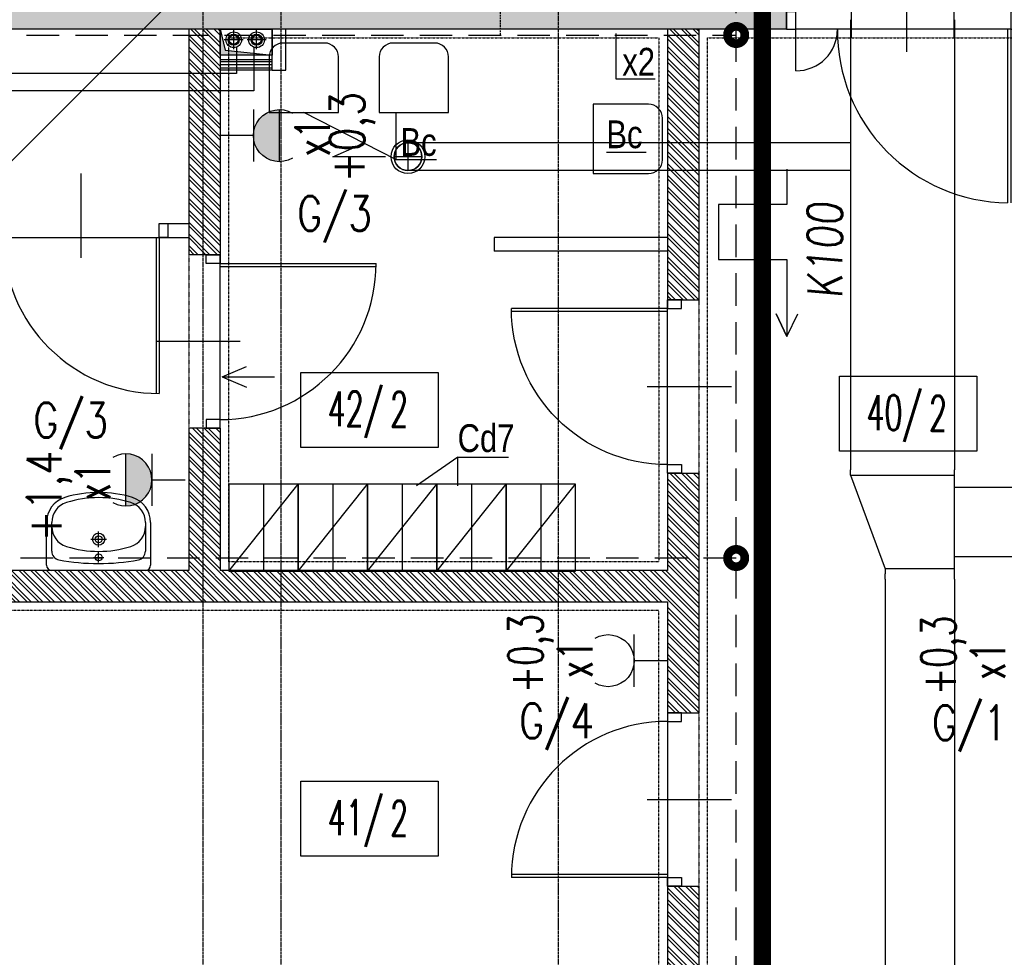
# Model space of a CAD drawing. Extents: x -7228 to 74941, y -112898 to 85621.
# Tile 252 of 256: x 51667 to 52235, y -8771 to -8231. Entities that reach past the tile are written whole.
import ezdxf
from ezdxf.enums import TextEntityAlignment as Align

# ---------------------------------------------------------------- set-up
doc = ezdxf.new("R2010")
doc.units = 0
for name, pattern in [('CENTER', [2, 1.25, -0.25, 0.25, -0.25]), ('DASHDOT', [1, 0.5, -0.25, 0, -0.25]), ('DASHED', [0.75, 0.5, -0.25]), ('DASHED2', [0.375, 0.25, -0.125]), ('DIVIDE', [31.75, 12.7, -6.35, 0, -6.35, 0, -6.35])]:
    doc.linetypes.add(name, pattern=pattern)
doc.layers.get('0').update_dxf_attribs({"color": 101, "linetype": 'CONTINUOUS'})
doc.layers.add('-A_NR', color=8, linetype='CONTINUOUS', plot=False)
for name, color, linetype in [('Drz---drzwi', 5, 'CONTINUOUS'), ('E35', 6, 'CONTINUOUS'), ('E50', 3, 'CONTINUOUS'), ('E50kor', 3, 'CONTINUOUS'), ('E90kor', 6, 'CONTINUOUS'), ('Ins-co', 2, 'CONTINUOUS'), ('Ins-went', 141, 'CONTINUOUS'), ('Opis-pom', 6, 'CONTINUOUS'), ('Opis_pom_ramka', 6, 'CONTINUOUS'), ('Os-osie glowne', 1, 'CENTER'), ('Sc-beton', 7, 'CONTINUOUS'), ('Sc-beton-hatch', 86, 'CONTINUOUS'), ('Sc-cegla pustak', 42, 'CONTINUOUS'), ('Sc-cegla pustak-hatch', 8, 'CONTINUOUS'), ('Sc-gk', 120, 'CONTINUOUS'), ('Sc-nadproza kon', 5, 'DASHED2'), ('Sc-silikat', 61, 'CONTINUOUS'), ('Suf-widok', 8, 'CONTINUOUS'), ('W-otwor-strop', 1, 'CONTINUOUS'), ('Wyp-meble', 155, 'CONTINUOUS'), ('Wyp-sanitar', 131, 'CONTINUOUS')]:
    doc.layers.add(name, color=color, linetype=linetype)
doc.styles.add('ARIAL_CE', font='ARIAL.TTF', dxfattribs={"width": 0.8})
doc.styles.add('KA wymiar', font='romans.shx', dxfattribs={"width": 0.6})
doc.styles.add('ROMANS', font='romans', dxfattribs={"width": 0.85})
doc.linetypes.add('BATTING', pattern='A,0.0001,-0.1,[134,ltypeshp.shx,S=0.1,R=0,X=-0.1,Y=0],-0.2,[134,ltypeshp.shx,S=0.1,R=180,X=0.1,Y=0],-0.1', length=0.4001)

# ---------------------------------------------------------------- blocks, each defined once
blk = doc.blocks.new('_0630_drzwi 120 10')
at = {"ltscale": 7}
for p, q in [((5.5, 5), (5.5, 105)), ((7.5, 5), (7.5, 105)), ((65.5, 18), (65.5, -39))]:
    blk.add_line(p, q, dxfattribs=at)
for points in [[(129.5, 29), (129.5, 5)], [(5.5, 5), (129.5, 5)]]:
    blk.add_lwpolyline(points, dxfattribs=at)
for points in [[(0, -5), (5.5, -5), (5.5, 5), (0, 5)], [(129.5, -5), (135, -5), (135, 5), (129.5, 5)]]:
    blk.add_lwpolyline(points, close=True, dxfattribs=at)
for centre, radius, start, end in [((6.5, 6), 99.01, 359.4213, 89.4213), ((129.5, 5), 24, 90, 180)]:
    blk.add_arc(centre, radius, start, end, dxfattribs=at)
blk = doc.blocks.new('umywalka_60x45')
at = {"ltscale": 25}
for p, q in [((-27, 0), (27, 0)), ((-30, -27.72), (-30, -3)), ((0, -4.5), (0, -10.5)), ((30, -3), (30, -27.72)), ((-27, -27.72), (-27, -11.03)), ((3, -7.5), (-3, -7.5)), ((27, -11.03), (27, -27.72)), ((0, -13.5), (0, -22.5)), ((4.5, -18), (-4.5, -18))]:
    blk.add_line(p, q, dxfattribs=at)
for centre, radius in [((0, -7.5), 2), ((0, -18), 3.5), ((0, -18), 2)]:
    blk.add_circle(centre, radius, dxfattribs=at)
for centre, radius, start, end in [((27, -3), 3, 0, 90), ((-27, -3), 3, 90, 180), ((0, -129.43), 125.43, 79.4737, 100.5263), ((-22, -11.03), 5, 100.5263, 180), ((0, -73.4), 62.4, 72.6871, 107.3129), ((22, -11.03), 5, 0, 79.4737), ((-15, -25.28), 12, 107.3129, 180), ((15, -25.28), 12, 0, 72.6871), ((-15, -27.72), 15, 180, 252.6871), ((-15, -27.72), 12, 180, 252.6871), ((15, -27.72), 12, 287.3129, 0), ((15, -27.72), 15, 287.3129, 0), ((0, 20.4), 62.4, 252.6871, 287.3129), ((0, 20.4), 65.4, 252.6871, 287.3129)]:
    blk.add_arc(centre, radius, start, end, dxfattribs=at)
blk = doc.blocks.new('_0630_DRZWI_90')
at = {"ltscale": 7}
for p, q in [((5, 8), (5, 98)), ((6.8, 8), (6.8, 97.98))]:
    blk.add_line(p, q, dxfattribs=at)
at = {"ltscale": 25}
for p, q in [((50, 19.7), (50, -28.9)), ((5, 8), (0, 8)), ((0, 8), (5, 8)), ((0, 0), (0, 8)), ((95, 8), (5, 8)), ((5, 8), (5, 0)), ((95, 8), (95, 0)), ((100, 8), (95, 8)), ((100, 0), (100, 8)), ((5, 0), (0, 0)), ((5, 0), (0, 0)), ((95, 0), (100, 0)), ((95, 0), (100, 0))]:
    blk.add_line(p, q, dxfattribs=at)
at = {"ltscale": 7}
blk.add_arc((5, 8), 90, 0, 90, dxfattribs=at)
blk = doc.blocks.new('_opis_pom_metka')
at = {"layer": 'Opis_pom_ramka'}
blk.add_lwpolyline([(-33.13, 0), (32.87, 0), (32.87, -36), (-33.13, -36)], close=True, dxfattribs=at)
at = {"style": 'KA wymiar', "width": 0.6}
blk.add_attdef('KO/', text='', height=16.8, dxfattribs=at).set_placement((3.45, -25.87), align=Align.RIGHT)
blk.add_attdef('NR', (3.8, -26.16), '', height=16.8, dxfattribs=at)
blk = doc.blocks.new('_STRZAŁKA_WENT')
for q in [(-6.02, -14.01), (0, -30.24), (6.02, -14.01)]:
    blk.add_line((0, 0), q)
blk = doc.blocks.new('_dkjhsjhkfgh')
at = {"layer": 'Ins-went', "ltscale": 2}
for p, q in [((1338.89, 2799.05), (1338.89, 2759.95)), ((1397.99, 2799.05), (1397.99, 2759.95)), ((1338.44, 2770.5), (1338.44, 2673.5)), ((1398.44, 2770.5), (1398.44, 2709.5)), ((1398.44, 2709.5), (1398.44, 2673.5)), ((1083.34, 2699.5), (1083.34, 2683.5)), ((1091.34, 2691.5), (1075.34, 2691.5)), ((1338.44, 2673.5), (1338.44, 2511)), ((1398.44, 2673.5), (1398.44, 2511)), ((1338.44, 2508), (1338.44, 2511)), ((1398.44, 2451), (1398.44, 2511)), ((1338.44, 2508), (1398.44, 2508)), ((1338.44, 2508), (1358.44, 2454)), ((1398.44, 2501), (1801.24, 2501)), ((1398.44, 2461), (1801.24, 2461)), ((1398.44, 2454), (1358.44, 2454)), ((1358.44, 2454), (1358.44, 2451)), ((1358.44, 2448), (1358.44, 2451)), ((1358.44, 2448), (1358.44, 2434)), ((1398.44, 2448), (1398.44, 2451)), ((1398.44, 2448), (1398.44, 2434)), ((1358.44, 2434), (1358.44, 2431)), ((1358.44, 2431), (1358.44, 2238.5)), ((1398.44, 2434), (1398.44, 2431)), ((1398.44, 2431), (1398.44, 2238.5)), ((1358.44, 2238.5), (1358.44, 2198.5)), ((1398.44, 2238.5), (1398.44, 2198.5))]:
    blk.add_line(p, q, dxfattribs=at)
blk.add_lwpolyline([(1070.34, 2691.5), (1040.11, 2691.5), (1054.12, 2697.52)], dxfattribs=at)
for radius in [9.75, 8]:
    blk.add_circle((1083.34, 2691.5), radius, dxfattribs=at)
for start, end in [(90, 270), (270, 90)]:
    blk.add_arc((1083.34, 2691.5), 8, start, end, dxfattribs=at)
for points in [[(1338.44, 2699.5), (1083.34, 2699.5)], [(1338.44, 2683.5), (1083.34, 2683.5)]]:
    blk.add_spline(points, degree=3, dxfattribs=at)
blk = doc.blocks.new('G1')
at = {"layer": 'E35'}
blk.add_hatch(color=256, dxfattribs=at).paths.add_polyline_path([(10, 22.85), (-10, 22.85, 1)])
for p, q in [((-10, 22.85), (10, 22.85)), ((10, 12.85), (-10, 12.85))]:
    blk.add_line(p, q, dxfattribs=at)
blk.add_arc((0, 22.85), 10, 150, 30, dxfattribs=at)
at = {"layer": 'E50'}
blk.add_line((0, 12.85), (0, 0), dxfattribs=at)
blk = doc.blocks.new('g2')
at = {"layer": 'E35'}
blk.add_line((15, 19.27), (-15, 19.27), dxfattribs=at)
blk.add_arc((0, 34.27), 15, 150, 30, dxfattribs=at)
at = {"layer": 'E50'}
blk.add_line((0, 19.27), (0, 0), dxfattribs=at)

msp = doc.modelspace()

# ---------------------------------------------------------------- hatches: boundary and pattern name
at = {"layer": 'Sc-beton-hatch'}
h = msp.add_hatch(dxfattribs=at)
h.set_pattern_fill('ANSI33', color=256, style=0)
h.paths.add_polyline_path([(53417.547, -5966.119), (53397.547, -5966.119), (53397.547, -6066.119), (53347.547, -6066.119), (53347.547, -6086.119), (53397.547, -6086.119), (53397.547, -6539.119), (53417.547, -6539.119)])
h.paths.add_polyline_path([(52727.547, -5896.063), (52727.547, -6126.119), (52747.547, -6126.119), (52747.547, -6086.119), (52787.547, -6086.119), (52787.547, -6066.119), (52747.547, -6066.119), (52747.547, -5893.275, 0.0068353), (53006.666, -5853.258), (53003.652, -5833.484, -0.0084051), (52685.545, -5881.599), (52688.203, -5901.422, 0.0010351)])
h.paths.add_polyline_path([(52755.047, -6461.119), (52720.047, -6461.119), (52720.047, -6496.119), (52755.047, -6496.119)])
h.paths.add_polyline_path([(52712.547, -6843.119), (52747.547, -6843.119), (52747.547, -6808.119), (52712.547, -6808.119)])
h.paths.add_polyline_path([(53417.547, -6674.119), (53397.547, -6674.119), (53397.547, -6896.119), (53417.547, -6896.119)])
h.paths.add_polyline_path([(52002.547, -6461.119), (51967.547, -6461.119), (51967.547, -6496.119), (52002.547, -6496.119)], flags=17)
h.paths.add_polyline_path([(51782.547, -6476.119), (51782.547, -5979.405, 0.0063955), (52027.547, -5966.832), (52026.267, -5946.873, -0.0079596), (51721.947, -5961.536), (51722.592, -5981.526, 0.0010422), (51762.547, -5980.155), (51762.547, -6648.119), (51782.547, -6648.119), (51782.547, -6496.119), (51815.547, -6496.119), (51815.547, -6496.115), (51815.547, -6476.119)])
h.paths.add_polyline_path([(51327.547, -6828.119), (51427.547, -6828.119), (51427.547, -7026.119), (51447.547, -7026.119), (51447.547, -6828.119), (51782.547, -6828.119), (51782.547, -6803.119), (51762.547, -6803.119), (51762.547, -6808.119), (51347.547, -6808.119), (51347.547, -5986.279, 0.0010428), (51387.547, -5986.471), (51387.602, -5966.468, -0.0015651), (51327.547, -5966.119)])
h.paths.add_polyline_path([(51987.547, -6808.119), (51967.547, -6808.119), (51967.547, -7466.119), (51944.547, -7466.119), (51944.547, -7486.119), (51967.547, -7486.119), (51967.547, -8068.619), (51987.547, -8068.619), (51987.547, -7486.119), (52278.547, -7486.119), (52278.547, -7801.119), (52298.547, -7801.119), (52351.547, -7801.119), (52351.547, -7781.119), (52298.547, -7781.119), (52298.547, -7466.119), (51987.547, -7466.119)])
h.paths.add_polyline_path([(51427.547, -7276.119), (51447.547, -7276.119), (51447.547, -7176.119), (51427.547, -7176.119)])
h.paths.add_polyline_path([(51427.547, -7526.119), (51447.547, -7526.119), (51447.547, -7486.119), (51487.547, -7486.119), (51487.547, -7466.119), (51447.547, -7466.119), (51447.547, -7426.119), (51427.547, -7426.119)])
h.paths.add_polyline_path([(51807.547, -7486.119), (51807.547, -7466.119), (51742.547, -7466.119), (51742.547, -7486.119)])
h.paths.add_polyline_path([(52351.547, -7486.119), (52351.547, -7466.119), (52298.547, -7466.119), (52298.547, -7486.119)], flags=17)
h.paths.add_polyline_path([(52573.547, -7486.119), (52573.547, -7466.119), (52485.547, -7466.119), (52485.547, -7486.119)])
h.paths.add_polyline_path([(52727.547, -7466.119), (52707.547, -7466.119), (52707.547, -7486.119), (52727.547, -7486.119)])
h.paths.add_polyline_path([(52747.547, -7466.119), (52727.547, -7466.119), (52727.547, -7486.119), (52727.547, -7781.119), (52707.547, -7781.119), (52707.547, -7801.119), (52747.547, -7801.119)])
h.paths.add_polyline_path([(52505.547, -7781.119), (52485.547, -7781.119), (52485.547, -7801.119), (52573.547, -7801.119), (52573.547, -7781.119), (52520.547, -7781.119), (52520.547, -7486.119), (52505.547, -7486.119)])
h.paths.add_polyline_path([(53417.547, -7316.119), (53397.547, -7316.119), (53397.547, -7666.119), (53417.547, -7666.119)])
h.paths.add_polyline_path([(53417.547, -7766.119), (53397.547, -7766.119), (53397.547, -8031.119), (53417.547, -8031.119)])
h.paths.add_polyline_path([(53397.547, -8216.119), (53349.547, -8216.119), (53349.547, -8236.119), (53397.547, -8236.119), (53397.547, -8841.119), (53417.547, -8841.119), (53417.547, -8181.119), (53397.547, -8181.119)])
h.paths.add_polyline_path([(53150.547, -8216.119), (53150.547, -8236.119), (53244.547, -8236.119), (53244.547, -8216.119)])
h.paths.add_polyline_path([(52922.547, -8216.119), (52922.547, -8236.119), (53025.547, -8236.119), (53025.547, -8216.119)])
h.paths.add_polyline_path([(52727.547, -8236.119), (52727.547, -8966.119), (52702.547, -8966.119), (52702.547, -8986.119), (52747.547, -8986.119), (52747.547, -8236.119), (52787.547, -8236.119), (52787.547, -8216.119), (52244.047, -8216.119), (52244.047, -8236.119)])
h.paths.add_polyline_path([(51967.547, -8216.119), (51447.547, -8216.119), (51447.547, -8156.119), (51427.547, -8156.119), (51427.547, -8236.119), (51762.547, -8236.119), (52109.047, -8236.119), (52109.047, -8216.119), (51987.547, -8216.119), (51987.547, -8168.619), (51967.547, -8168.619)])
h.paths.add_polyline_path([(51427.547, -8006.119), (51447.547, -8006.119), (51447.547, -7963.119), (51427.547, -7963.119)])
h.paths.add_polyline_path([(51447.547, -7676.119), (51427.547, -7676.119), (51427.547, -7873.119), (51447.547, -7873.119)])
h.paths.add_polyline_path([(51762.547, -8986.119), (51782.547, -8986.119), (51782.547, -8966.119), (51427.547, -8966.119), (51427.547, -8986.119)])
h.paths.add_polyline_path([(51782.547, -8986.119), (51802.547, -8986.119), (51802.547, -8966.119), (51782.547, -8966.119)])
h.paths.add_polyline_path([(51802.547, -8966.119), (51802.547, -8986.119), (52114.047, -8986.119), (52114.047, -8966.119)])
h.paths.add_polyline_path([(52339.547, -8986.119), (52339.547, -8966.119), (52244.047, -8966.119), (52244.047, -8986.119)], flags=17)
h.paths.add_polyline_path([(52449.547, -8966.119), (52449.547, -8986.119), (52592.547, -8986.119), (52592.547, -8966.119)])
h.paths.add_polyline_path([(52967.547, -8966.119), (52967.547, -8986.119), (53045.547, -8986.119), (53045.547, -8966.119)])
h.paths.add_polyline_path([(53155.547, -8966.119), (53155.547, -8986.119), (53397.547, -8986.119), (53397.547, -9011.119), (53417.547, -9011.119), (53417.547, -8941.119), (53397.547, -8941.119), (53397.547, -8966.119)])
h.paths.add_polyline_path([(53397.547, -9134.119), (53362.547, -9134.119), (53362.547, -9440.619), (53382.547, -9440.619), (53382.547, -9154.119), (53417.547, -9154.119), (53417.547, -9111.119), (53397.547, -9111.119)])
h.paths.add_polyline_path([(53382.547, -9560.619), (53362.547, -9560.619), (53362.547, -9616.119), (52967.547, -9616.119), (52967.547, -9641.119), (53362.547, -9641.119), (53362.547, -9671.119), (53382.547, -9671.119), (53382.547, -9641.119)])
h.paths.add_polyline_path([(53417.547, -9856.119), (53382.547, -9856.119), (53382.547, -9821.119), (53362.547, -9821.119), (53362.547, -9876.119), (53397.547, -9876.119), (53397.547, -10283.619), (53397.547, -10466.119), (52747.547, -10466.119), (52747.547, -10421.119), (52727.547, -10421.119), (52727.547, -10486.119), (53397.547, -10486.119), (53397.547, -10915.39), (53397.547, -10976.119), (53417.547, -10976.119), (53417.547, -10576.119), (53417.547, -10403.619)])
h.paths.add_polyline_path([(52747.547, -10095.119), (52727.547, -10095.119), (52727.547, -10291.119), (52747.547, -10291.119)], flags=17)
h.paths.add_polyline_path([(52727.547, -9985.119), (52747.547, -9985.119), (52747.547, -9206.119), (52727.547, -9206.119), (52727.547, -9616.119), (52431.547, -9616.119), (52431.547, -9641.119), (52727.547, -9641.119)])
h.paths.add_polyline_path([(52280.547, -9616.119), (52280.547, -9641.119), (52321.547, -9641.119), (52321.547, -9616.119)])
h.paths.add_polyline_path([(52058.547, -9641.119), (52058.547, -9616.119), (51942.547, -9616.119), (51942.547, -9641.119)])
h.paths.add_polyline_path([(51842.547, -9641.119), (51842.547, -9616.119), (51547.547, -9616.119), (51547.547, -9601.119), (51527.547, -9601.119), (51527.547, -9616.119), (51287.547, -9616.119), (51287.547, -9641.119), (51527.547, -9641.119), (51527.547, -10036.619), (51547.547, -10036.619), (51547.547, -9641.119)])
h.paths.add_polyline_path([(51547.547, -9472.119), (51527.547, -9472.119), (51527.547, -9504.119), (51547.547, -9504.119)])
h.paths.add_polyline_path([(51237.547, -9641.119), (51237.547, -9616.119), (51187.547, -9616.119), (51187.547, -9641.119)])
h.paths.add_polyline_path([(51137.547, -9641.119), (51137.547, -9616.119), (51087.547, -9616.119), (51087.547, -9641.119)])
h.paths.add_polyline_path([(51037.547, -9641.119), (51037.547, -9616.119), (50987.547, -9616.119), (50987.547, -9641.119)])
h.paths.add_polyline_path([(50937.547, -9641.119), (50937.547, -9616.119), (50897.547, -9616.119), (50897.547, -10523.119), (50997.547, -10523.119), (50997.547, -10538.119), (51017.547, -10538.119), (51017.547, -10503.119), (50917.547, -10503.119), (50917.547, -9641.119)])
h.paths.add_polyline_path([(52058.547, -9962.119), (52058.547, -9944.119), (51944.547, -9944.119), (51944.547, -9962.119)])
h.paths.add_polyline_path([(51527.547, -10291.119), (51547.547, -10291.119), (51547.547, -10136.619), (51527.547, -10136.619)])
h.paths.add_polyline_path([(51017.547, -10656.119), (51017.547, -10638.119), (50997.547, -10638.119), (50997.547, -10656.119), (50797.547, -10656.119), (50797.547, -11011.119), (51527.547, -11011.119), (51527.547, -11051.119), (51547.547, -11051.119), (51547.547, -11011.119), (51597.547, -11011.119), (51597.547, -10991.119), (51547.547, -10991.119), (51547.547, -10836.119), (51527.547, -10836.119), (51527.547, -10991.119), (50817.547, -10991.119), (50817.547, -10676.119), (51527.547, -10676.119), (51527.547, -10686.119), (51547.547, -10686.119), (51547.547, -10421.119), (51527.547, -10421.119), (51527.547, -10656.119)])
h.paths.add_polyline_path([(51987.547, -10486.119), (52104.047, -10486.119), (52104.047, -10466.119), (51767.547, -10466.119), (51767.547, -10486.119), (51967.547, -10486.119), (51967.547, -10991.119), (51747.547, -10991.119), (51747.547, -11011.119), (51807.547, -11011.119), (51807.547, -11051.119), (51827.547, -11051.119), (51827.547, -11011.119), (52087.547, -11011.119), (52087.547, -10991.119), (51987.547, -10991.119)])
h.paths.add_polyline_path([(52214.047, -10466.119), (52214.047, -10486.119), (52278.547, -10486.119), (52278.547, -10991.119), (52237.547, -10991.119), (52237.547, -11011.119), (52819.547, -11011.119), (52819.547, -10991.119), (52298.547, -10991.119), (52298.547, -10466.119)])
h.paths.add_polyline_path([(53382.547, -11011.119), (53382.547, -10991.119), (53337.547, -10991.119), (53337.547, -11011.119)])
h.paths.add_polyline_path([(53400.047, -10993.619), (53382.547, -11011.119), (53417.547, -11011.119)])
h.paths.add_polyline_path([(53382.547, -10976.119), (53382.547, -11011.119), (53400.047, -10993.619)])
h.paths.add_polyline_path([(53382.547, -10976.119), (53400.047, -10993.619), (53417.547, -10976.119)])
h.paths.add_polyline_path([(53417.547, -10976.119), (53400.047, -10993.619), (53417.547, -11011.119)])
at = {"layer": 'Sc-cegla pustak-hatch'}
h = msp.add_hatch(dxfattribs=at)
h.set_pattern_fill('ANSI32', color=256, scale=0.5, angle=90, style=0)
h.paths.add_polyline_path([(52792.547, -7484.119), (52792.547, -7466.119), (52747.547, -7466.119), (52747.547, -7484.119)])
h.paths.add_polyline_path([(52967.547, -7484.119), (52967.547, -7996.119), (52985.547, -7996.119), (52985.547, -7969.119), (53059.547, -7969.119), (53067.547, -7969.119), (53067.547, -7977.119), (53059.547, -7977.119), (53059.547, -7996.119), (53085.347, -7996.119), (53085.347, -7978.119), (53077.547, -7978.119), (53077.547, -7951.119), (52985.547, -7951.119), (52985.547, -7602.119), (53050.547, -7602.119), (53050.547, -7584.119), (52985.547, -7584.119), (52985.547, -7466.119), (52922.547, -7466.119), (52922.547, -7484.119)])
h.paths.add_polyline_path([(53150.547, -7584.119), (53150.547, -7602.119), (53397.547, -7602.119), (53397.547, -7584.119)])
h.paths.add_polyline_path([(53397.547, -7996.119), (53397.547, -7978.119), (53185.347, -7978.119), (53185.347, -7996.119)])
h.paths.add_polyline_path([(52967.547, -8464.119), (52985.547, -8464.119), (52985.547, -8236.119), (52967.547, -8236.119)])
h.paths.add_polyline_path([(52095.547, -7978.119), (52095.547, -7710.119), (52077.547, -7710.119), (52077.547, -7996.119), (52278.547, -7996.119), (52278.547, -8038.619), (52296.547, -8038.619), (52296.547, -7968.119), (52278.547, -7968.119), (52278.547, -7978.119)])
h.paths.add_polyline_path([(52296.547, -7801.119), (52278.547, -7801.119), (52278.547, -7868.119), (52296.547, -7868.119)])
h.paths.add_polyline_path([(51902.547, -7978.119), (51902.547, -7996.119), (51967.547, -7996.119), (51967.547, -7978.119)])
h.paths.add_polyline_path([(51802.547, -7996.119), (51802.547, -7978.119), (51744.547, -7978.119), (51744.547, -7996.119)])
h.paths.add_polyline_path([(51654.547, -7996.119), (51654.547, -7978.119), (51447.547, -7978.119), (51447.547, -7996.119)])
h.paths.add_polyline_path([(51427.547, -8356.119), (51445.547, -8356.119), (51445.547, -8236.119), (51427.547, -8236.119)])
h.paths.add_polyline_path([(51427.547, -8571.119), (51445.547, -8571.119), (51445.547, -8566.119), (52040.547, -8566.119), (52040.547, -8630.119), (52058.547, -8630.119), (52058.547, -8492.119), (52040.547, -8492.119), (52040.547, -8548.119), (51782.547, -8548.119), (51782.547, -8466.119), (51764.547, -8466.119), (51764.547, -8548.119), (51445.547, -8548.119), (51445.547, -8506.119), (51427.547, -8506.119)])
h.paths.add_polyline_path([(51782.547, -8236.119), (51764.547, -8236.119), (51764.547, -8366.119), (51782.547, -8366.119)])
h.paths.add_polyline_path([(52058.547, -8236.119), (52040.547, -8236.119), (52040.547, -8392.119), (52058.547, -8392.119)])
h.paths.add_polyline_path([(52296.547, -8168.619), (52278.547, -8168.619), (52278.547, -8216.119), (52296.547, -8216.119)])
h.paths.add_polyline_path([(52296.547, -8236.119), (52278.547, -8236.119), (52278.547, -8966.119), (52296.547, -8966.119), (52296.547, -8570.119), (52592.547, -8570.119), (52592.547, -8552.119), (52296.547, -8552.119)])
h.paths.add_polyline_path([(52058.547, -8730.119), (52040.547, -8730.119), (52040.547, -8966.119), (52058.547, -8966.119)])
h.paths.add_polyline_path([(51445.547, -8721.119), (51427.547, -8721.119), (51427.547, -8786.119), (51445.547, -8786.119)])
h.paths.add_polyline_path([(51427.547, -8966.119), (51445.547, -8966.119), (51445.547, -8936.119), (51427.547, -8936.119)])
h.paths.add_polyline_path([(51445.547, -9001.119), (51445.547, -8986.119), (51427.547, -8986.119), (51427.547, -9001.119)])
h.paths.add_polyline_path([(51427.547, -9216.119), (51445.547, -9216.119), (51445.547, -9151.119), (51427.547, -9151.119)])
h.paths.add_polyline_path([(51427.547, -9490.119), (51527.547, -9490.119), (51527.547, -9472.119), (51445.547, -9472.119), (51445.547, -9366.119), (51427.547, -9366.119)])
h.paths.add_polyline_path([(51764.547, -9306.119), (51782.547, -9306.119), (51782.547, -8998.119), (51764.547, -8998.119)])
h.paths.add_polyline_path([(52040.547, -9616.119), (52058.547, -9616.119), (52058.547, -9461.119), (52040.547, -9461.119)])
h.paths.add_polyline_path([(52040.547, -9361.119), (52058.547, -9361.119), (52058.547, -8986.119), (52040.547, -8986.119)])
h.paths.add_polyline_path([(52727.547, -8570.119), (52727.547, -8552.119), (52702.547, -8552.119), (52702.547, -8570.119)])
h.paths.add_polyline_path([(52994.547, -8594.119), (52994.547, -8668.119), (52967.547, -8668.119), (52967.547, -8966.119), (52985.547, -8966.119), (52985.547, -8686.119), (53397.547, -8686.119), (53397.547, -8668.119), (53012.547, -8668.119), (53012.547, -8576.119), (52985.547, -8576.119), (52985.547, -8554.119), (52967.547, -8554.119), (52967.547, -8594.119)])
h.paths.add_polyline_path([(52985.547, -9224.119), (52985.547, -8986.119), (52967.547, -8986.119), (52967.547, -9206.119), (52922.547, -9206.119), (52922.547, -9224.119)])
h.paths.add_polyline_path([(52967.547, -9344.119), (52967.547, -9362.119), (53362.547, -9362.119), (53362.547, -9344.119)])
h.paths.add_polyline_path([(52674.547, -9206.119), (52674.547, -9224.119), (52712.547, -9224.119), (52727.547, -9224.119), (52727.547, -9206.119)])
h.paths.add_polyline_path([(52792.547, -9224.119), (52792.547, -9206.119), (52747.547, -9206.119), (52747.547, -9224.119)])
h.paths.add_polyline_path([(52564.547, -9224.119), (52564.547, -9206.119), (52482.547, -9206.119), (52482.547, -9161.119), (52464.547, -9161.119), (52464.547, -9206.119), (52449.547, -9206.119), (52449.547, -9224.119)])
h.paths.add_polyline_path([(52482.547, -8986.119), (52464.547, -8986.119), (52464.547, -9031.119), (52482.547, -9031.119)])
h.paths.add_polyline_path([(52280.547, -9206.119), (52280.547, -9616.119), (52298.547, -9616.119), (52298.547, -9224.119), (52339.547, -9224.119), (52339.547, -9206.119)])
h.paths.add_polyline_path([(51547.547, -9944.119), (51547.547, -9962.119), (51764.547, -9962.119), (51764.547, -10228.119), (51547.547, -10228.119), (51547.547, -10246.119), (52058.547, -10246.119), (52058.547, -10151.619), (52040.547, -10151.619), (52040.547, -10228.119), (51782.547, -10228.119), (51782.547, -9962.119), (51944.547, -9962.119), (51944.547, -9944.119)])
h.paths.add_polyline_path([(52058.547, -9962.119), (52040.547, -9962.119), (52040.547, -10051.619), (52058.547, -10051.619)], flags=17)
h.paths.add_polyline_path([(52058.547, -9641.119), (52040.547, -9641.119), (52040.547, -9944.119), (52058.547, -9944.119)])
h.paths.add_polyline_path([(52680.659, -9975.119), (52680.659, -9957.119), (52298.547, -9957.119), (52298.547, -9641.119), (52280.547, -9641.119), (52280.547, -10291.119), (52298.547, -10291.119), (52298.547, -10246.119), (52727.547, -10246.119), (52727.547, -10228.119), (52298.547, -10228.119), (52298.547, -9975.119)])
h.paths.add_polyline_path([(53362.547, -9876.119), (53362.547, -9858.119), (52967.547, -9858.119), (52967.547, -9876.119)])
h.paths.add_polyline_path([(52967.547, -10118.119), (52985.547, -10118.119), (52985.547, -10108.119), (53397.547, -10108.119), (53397.547, -10090.119), (52985.547, -10090.119), (52985.547, -9984.119), (52967.547, -9984.119)])
h.paths.add_polyline_path([(52985.547, -10238.119), (52985.547, -10228.119), (52967.547, -10228.119), (52967.547, -10356.119), (52985.547, -10356.119), (52985.547, -10256.119), (53135.547, -10256.119), (53135.547, -10466.119), (53153.547, -10466.119), (53153.547, -10238.119)])
h.paths.add_polyline_path([(52967.547, -10456.119), (52967.547, -10466.119), (52985.547, -10466.119), (52985.547, -10456.119)])
h.paths.add_polyline_path([(52280.547, -10466.119), (52298.547, -10466.119), (52298.547, -10421.119), (52280.547, -10421.119)])
h.paths.add_polyline_path([(51785.547, -10656.119), (51785.547, -10596.119), (51767.547, -10596.119), (51767.547, -10686.119), (51785.547, -10686.119), (51785.547, -10674.119), (51967.547, -10674.119), (51967.547, -10656.119)])
h.paths.add_polyline_path([(51785.547, -10786.119), (51767.547, -10786.119), (51767.547, -10991.119), (51785.547, -10991.119)])
h.paths.add_polyline_path([(51785.547, -10496.119), (51785.547, -10486.119), (51767.547, -10486.119), (51767.547, -10496.119)])
at = {"layer": 'W-otwor-strop'}
msp.add_hatch(color=256, dxfattribs=at).paths.add_polyline_path([(51812.547, -8251.119), (51782.547, -8251.119), (51782.547, -8236.119), (51785.547, -8248.119)])

# ---------------------------------------------------------------- linework, layer by layer
at = {"layer": '-A_NR', "ltscale": 0.5}
for p, q in [((52010.8, -8238.619), (52010.8, -8264.648)), ((52010.8, -8264.648), (52033.505, -8264.648)), ((51883.951, -8311.28), (51830.855, -8284.084)), ((51883.951, -8284.084), (51883.951, -8311.28)), ((52005.403, -8306.997), (52028.265, -8306.997)), ((51919.56, -8482.726), (51895.841, -8499.399)), ((51919.56, -8499.399), (51919.56, -8482.726)), ((51919.56, -8482.726), (51948.888, -8482.726))]:
    msp.add_line(p, q, dxfattribs=at)
at = {"layer": '-A_NR', "color": 8}
msp.add_line((51883.951, -8311.28), (51907.288, -8311.28), dxfattribs=at)
at = {"layer": 'E35'}
msp.add_line((52005.395, -7968.967), (51292.093, -8682.269), dxfattribs=at)
at = {"layer": 'E50kor', "linetype": 'DASHED2', "ltscale": 75}
for p, q in [((52080.111, -8845.552), (52080.111, -8183.292)), ((51558.52, -8239.446), (51757.096, -8239.446)), ((51757.096, -8239.446), (52080.111, -8239.446)), ((52080.111, -8540.96), (51587.951, -8540.96))]:
    msp.add_line(p, q, dxfattribs=at)
at = {"layer": 'E50kor', "const_width": 10}
msp.add_lwpolyline([(52095.111, -8845.552), (52095.111, -8168.292)], dxfattribs=at)
at = {"layer": 'E50kor', "linetype": 'DASHED2', "const_width": 10}
for points in [[(52077.611, -8239.446, 1), (52082.611, -8239.446, 1)], [(52077.611, -8540.96, 1), (52082.611, -8540.96, 1)]]:
    msp.add_lwpolyline(points, format="xyb", close=True, dxfattribs=at)
at = {"layer": 'E90kor', "ltscale": 15}
msp.add_lwpolyline([(52109.409, -8316.847), (52109.409, -8337.172), (52070.001, -8337.172), (52070.001, -8368.786), (52109.409, -8368.786), (52109.409, -8413.339), (52103.169, -8400.175), (52109.409, -8413.339), (52115.649, -8400.175)], dxfattribs=at)
at = {"layer": 'Ins-co', "linetype": 'Continuous', "ltscale": 0.5}
for p, q in [((51790.454, -8247.647, 0), (51790.454, -8236.747, 0)), ((51803.617, -8247.648, 0), (51803.617, -8236.748, 0)), ((51795.904, -8242.197, 0), (51785.004, -8242.197, 0)), ((51792.021, -8246.564, 0), (51792.021, -8261.56, 0)), ((51809.067, -8242.198, 0), (51798.167, -8242.198, 0)), ((51792.021, -8261.56, 0), (51542.436, -8261.56, 0))]:
    msp.add_line(p, q, dxfattribs=at)
at = {"layer": 'Ins-co', "linetype": 'DASHED', "ltscale": 0.5}
for p, q in [((51802.021, -8246.565, 0), (51802.02, -8271.56, 0)), ((51802.02, -8271.56, 0), (51529.273, -8271.56))]:
    msp.add_line(p, q, dxfattribs=at)
at = {"layer": 'Ins-co', "linetype": 'Continuous', "ltscale": 0.5}
for centre, radius in [((51790.454, -8242.197, 0), 4.53), ((51790.454, -8242.197, 0), 3.2), ((51790.454, -8242.197, 0), 2.6), ((51803.617, -8242.198, 0), 4.53), ((51803.617, -8242.198, 0), 3.2), ((51803.617, -8242.198, 0), 2.6)]:
    msp.add_circle(centre, radius, dxfattribs=at)
at = {"layer": 'Ins-went', "linetype": 'DASHED', "ltscale": 2}
msp.add_lwpolyline([(51944.305, -8239.317), (51944.188, -8209.079), (51950.265, -8223.07)], dxfattribs=at)
at = {"layer": 'Os-osie glowne'}
for points in [[(51772.547, -5544.119), (51772.547, -11591.119)], [(51817.547, -5544.119), (51817.547, -11521.119)], [(51977.547, -5544.119), (51977.547, -11521.119)]]:
    msp.add_lwpolyline(points, dxfattribs=at)
at = {"layer": 'Sc-beton'}
for points in [[(52109.047, -8236.119), (52109.047, -8216.119)], [(51762.547, -8236.119), (51427.547, -8236.119)], [(52109.047, -8236.119), (51762.547, -8236.119)]]:
    msp.add_lwpolyline(points, dxfattribs=at)
at = {"layer": 'Sc-cegla pustak'}
for points in [[(51764.547, -8236.119), (51764.547, -8366.119)], [(51782.547, -8236.119), (51782.547, -8366.119)], [(52040.547, -8236.119), (52040.547, -8392.119)], [(52058.547, -8236.119), (52058.547, -8392.119)], [(51782.547, -8366.119), (51764.547, -8366.119)], [(52040.547, -8392.119), (52058.547, -8392.119)], [(51764.547, -8466.119), (51764.547, -8548.119)], [(51782.547, -8466.119), (51764.547, -8466.119)], [(51782.547, -8466.119), (51782.547, -8548.119)], [(52040.547, -8492.119), (52040.547, -8548.119)], [(52040.547, -8492.119), (52058.547, -8492.119)], [(52058.547, -8492.119), (52058.547, -8630.119)], [(51764.547, -8548.119), (51445.547, -8548.119)], [(52040.547, -8548.119), (51782.547, -8548.119)], [(51445.547, -8566.119), (52040.547, -8566.119)], [(52040.547, -8566.119), (52040.547, -8630.119)], [(52040.547, -8630.119), (52058.547, -8630.119)], [(52040.547, -8730.119), (52040.547, -8966.119)], [(52040.547, -8730.119), (52058.547, -8730.119)], [(52058.547, -8730.119), (52058.547, -8966.119)]]:
    msp.add_lwpolyline(points, dxfattribs=at)
at = {"layer": 'Sc-gk'}
for points in [[(51812.547, -8253.695), (51782.547, -8253.695)], [(51812.547, -8254.895), (51782.547, -8254.895)], [(51812.547, -8258.495), (51782.547, -8258.495)], [(51812.547, -8259.695), (51782.547, -8259.695)]]:
    msp.add_lwpolyline(points, dxfattribs=at)
at = {"layer": 'Sc-gk', "linetype": 'BATTING', "ltscale": 0.09}
msp.add_lwpolyline([(51812.547, -8256.695), (51782.547, -8256.695)], dxfattribs=at)
at = {"layer": 'Sc-nadproza kon', "linetype": 'DASHDOT', "ltscale": 0.5}
for points in [[(51764.547, -8366.119), (51764.547, -8466.119)], [(52058.547, -8392.119), (52058.547, -8492.119)], [(52058.547, -8630.119), (52058.547, -8730.119)]]:
    msp.add_lwpolyline(points, dxfattribs=at)
at = {"layer": 'Sc-silikat'}
for p, q in [((51812.547, -8259.695), (51812.547, -8236.119)), ((51820.547, -8259.695), (51820.547, -8236.119)), ((51812.547, -8259.695), (51820.547, -8259.695)), ((52040.547, -8356.119), (51940.547, -8356.119)), ((51940.547, -8356.119), (51940.547, -8364.119)), ((52040.547, -8364.119), (51940.547, -8364.119))]:
    msp.add_line(p, q, dxfattribs=at)
for points in [[(51752.547, -8348.119), (51764.547, -8348.119)], [(51752.547, -8348.119), (51752.547, -8356.119)], [(51752.547, -8356.119), (51764.547, -8356.119)]]:
    msp.add_lwpolyline(points, dxfattribs=at)
at = {"layer": 'Suf-widok', "linetype": 'DIVIDE', "ltscale": 0.02}
for points in [[(51787.547, -8241.119), (52035.547, -8241.119), (52035.547, -8543.119), (51787.547, -8543.119)], [(52063.547, -8241.119), (52273.547, -8241.119), (52273.547, -8961.119), (52063.547, -8961.119)], [(52035.547, -8571.119), (51452.547, -8571.119), (51452.547, -8961.119), (52035.547, -8961.119)]]:
    msp.add_lwpolyline(points, close=True, dxfattribs=at)
at = {"layer": 'W-otwor-strop'}
for points in [[(51782.547, -8236.119), (51812.547, -8236.119), (51812.547, -8251.119), (51782.547, -8251.119)], [(51812.547, -8251.119), (51782.547, -8251.119), (51782.547, -8236.119), (51785.547, -8248.119)]]:
    msp.add_lwpolyline(points, close=True, dxfattribs=at)
at = {"layer": 'Wyp-meble', "ltscale": 0.3}
for p, q in [((51787.547, -8548.451), (51827.547, -8498.451)), ((51807.547, -8498.451), (51807.547, -8548.451)), ((51827.547, -8548.451), (51867.547, -8498.451)), ((51847.547, -8498.451), (51847.547, -8548.451)), ((51867.547, -8548.451), (51907.547, -8498.451)), ((51887.547, -8498.451), (51887.547, -8548.451)), ((51907.547, -8548.451), (51947.547, -8498.451)), ((51927.547, -8498.451), (51927.547, -8548.451)), ((51947.547, -8548.451), (51987.547, -8498.451)), ((51967.547, -8498.451), (51967.547, -8548.451))]:
    msp.add_line(p, q, dxfattribs=at)
for points in [[(51810.855, -8252.084), (51810.855, -8284.084), (51850.855, -8284.084), (51850.855, -8252.084, 0.4142136), (51842.855, -8244.084), (51818.855, -8244.084, 0.4142136)], [(51874.299, -8252.084), (51874.299, -8284.084), (51914.299, -8284.084), (51914.299, -8252.084, 0.4142136), (51906.299, -8244.084), (51882.299, -8244.084, 0.4142136)], [(52029.581, -8279.339), (51997.581, -8279.339), (51997.581, -8319.339), (52029.581, -8319.339, 0.4142136), (52037.581, -8311.339), (52037.581, -8287.339, 0.4142136)]]:
    msp.add_lwpolyline(points, format="xyb", close=True, dxfattribs=at)
for points in [[(51787.547, -8548.451), (51827.547, -8548.451), (51827.547, -8498.451), (51787.547, -8498.451)], [(51827.547, -8548.451), (51867.547, -8548.451), (51867.547, -8498.451), (51827.547, -8498.451)], [(51867.547, -8548.451), (51907.547, -8548.451), (51907.547, -8498.451), (51867.547, -8498.451)], [(51907.547, -8548.451), (51947.547, -8548.451), (51947.547, -8498.451), (51907.547, -8498.451)], [(51947.547, -8548.451), (51987.547, -8548.451), (51987.547, -8498.451), (51947.547, -8498.451)]]:
    msp.add_lwpolyline(points, close=True, dxfattribs=at)

# ---------------------------------------------------------------- block references
msp.add_blockref('_dkjhsjhkfgh', (50807.547, -11001.119))
at = {"layer": 'Drz---drzwi'}
for name, p, rotation in [('_0630_drzwi 120 10', (52244.047, -8231.119), 180), ('_0630_DRZWI_90', (51752.547, -8348.119), 180), ('_0630_DRZWI_90', (51774.547, -8366.119), 270), ('_0630_DRZWI_90', (52048.547, -8730.119), 90)]:
    msp.add_blockref(name, p, dxfattribs=dict(at, rotation=rotation))
at = {"layer": 'Drz---drzwi', "xscale": -1, "rotation": 90}
msp.add_blockref('_0630_DRZWI_90', (52048.547, -8392.119), dxfattribs=at)
at = {"layer": 'E35', "yscale": 1.5, "zscale": 1.5}
for p, xscale, rotation in [((51782.547, -8297.463), -1.5, 270), ((51762.547, -8495.926), 1.5, 90)]:
    msp.add_blockref('G1', p, dxfattribs=dict(at, xscale=xscale, rotation=rotation))
at = {"layer": 'E35', "xscale": -1, "rotation": 90}
msp.add_blockref('g2', (52040.547, -8600.119), dxfattribs=at)
at = {"layer": 'Ins-went', "rotation": 90}
msp.add_blockref('_STRZAŁKA_WENT', (51783.728, -8436.474), dxfattribs=at)
at = {"layer": 'Opis-pom'}
ref = msp.add_blockref('_opis_pom_metka', (51868.844, -8433.992), dxfattribs=dict(at, xscale=1.2, yscale=1.2, zscale=1.2))
ref.add_attrib('KO/', '42/', dxfattribs={"layer": '0', "height": 20.16, "style": 'KA wymiar', "width": 0.6}).set_placement((51876.774, -8465.033), align=Align.RIGHT)
ref.add_attrib('NR', '2', (51880.632, -8465.389), dxfattribs={"layer": '0', "height": 20.16, "style": 'KA wymiar', "width": 0.6})
ref = msp.add_blockref('_opis_pom_metka', (52179.485, -8436.175), dxfattribs=dict(at, xscale=1.2, yscale=1.2, zscale=1.2))
ref.add_attrib('KO/', '40/', dxfattribs={"layer": '0', "height": 20.16, "style": 'KA wymiar', "width": 0.6}).set_placement((52187.415, -8467.216), align=Align.RIGHT)
ref.add_attrib('NR', '2', (52191.273, -8467.572), dxfattribs={"layer": '0', "height": 20.16, "style": 'KA wymiar', "width": 0.6})
ref = msp.add_blockref('_opis_pom_metka', (51868.844, -8669.613), dxfattribs=dict(at, xscale=1.2, yscale=1.2, zscale=1.2))
ref.add_attrib('KO/', '41/', dxfattribs={"layer": '0', "height": 20.16, "style": 'KA wymiar', "width": 0.6}).set_placement((51876.774, -8700.654), align=Align.RIGHT)
ref.add_attrib('NR', '2', (51880.632, -8701.01), dxfattribs={"layer": '0', "height": 20.16, "style": 'KA wymiar', "width": 0.6})
at = {"layer": 'Wyp-sanitar', "rotation": 180}
msp.add_blockref('umywalka_60x45', (51712.547, -8548.119), dxfattribs=at)

# ---------------------------------------------------------------- texts
at = {"layer": '-A_NR', "color": 8, "style": 'ARIAL_CE', "width": 0.8}
for s, p in [('x2', (52014.467, -8262.865)), ('Bc', (51886.55, -8309.114)), ('Bc', (52005.246, -8304.686)), ('Cd7', (51919.512, -8479.832))]:
    msp.add_text(s, height=16, dxfattribs=at).set_placement(p)
at = {"layer": 'E35', "style": 'ROMANS'}
for s, rotation, width, p in [('+0,3', 90, 0.8, (51858.867, -8298.334)), ('x1', 90, 0.7, (51835.88, -8298.394)), ('G/3', 360, 0.8, (51696.485, -8462.875)), ('+1,4', 90, 0.8, (51684.158, -8505.21)), ('x1', 90, 0.7, (51709.215, -8496.857)), ('+0,3', 90, 0.7, (51961.725, -8596.054)), ('+0,3', 90, 0.7, (52199.725, -8597.054)), ('x1', 90, 0.7, (51987.215, -8599.188)), ('x1', 90, 0.7, (52225.215, -8600.188)), ('G/4', 360, 0.8, (51976.648, -8636.321)), ('G/1', 360, 0.8, (52214.648, -8637.321))]:
    msp.add_text(s, height=20, rotation=rotation, dxfattribs=dict(at, width=width)).set_placement(p, align=Align.MIDDLE)
at = {"layer": 'E35', "style": 'ROMANS', "width": 0.8}
msp.add_text('G/3', height=20, dxfattribs=at).set_placement((51848.61, -8343.736), align=Align.MIDDLE)
at = {"layer": 'E90kor', "ltscale": 15, "style": 'ROMANS', "oblique": 5, "width": 0.8}
msp.add_text('K100', height=20, rotation=90, dxfattribs=at).set_placement((52141.279, -8391.436))

doc.saveas('drawing.dxf')
